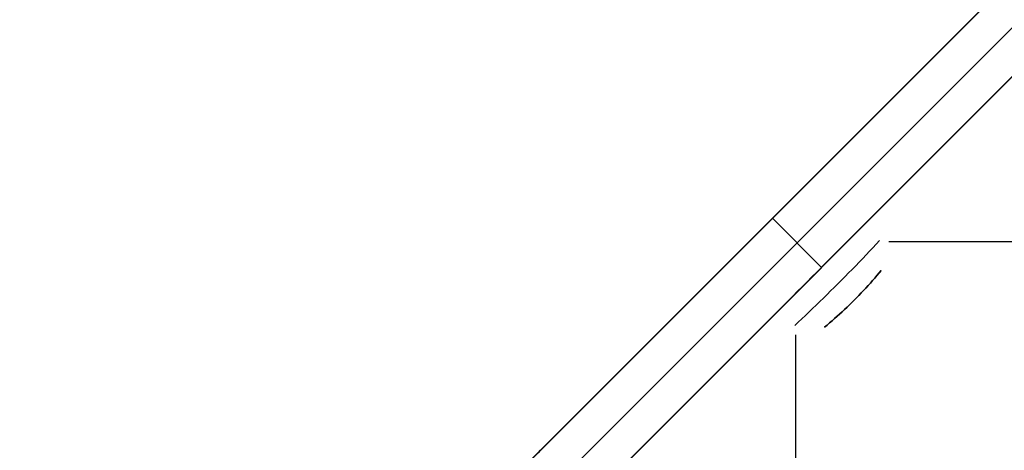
# Model space of a CAD drawing. Header units: millimetres. Extents: x -1030 to 192, y -442 to 180.
# Tile 106 of 256: x -1029 to -1008, y 158 to 167. Entities that reach past the tile are written whole.
import ezdxf

# ---------------------------------------------------------------- set-up
doc = ezdxf.new("R2010")
doc.units = ezdxf.units.MM
doc.header["$MEASUREMENT"] = 0
doc.layers.add('OVIDIO 120x60x72h', color=7, linetype='Continuous')

msp = doc.modelspace()

# ---------------------------------------------------------------- linework, layer by layer
at = {"layer": 'OVIDIO 120x60x72h'}
for points in [[(-996.9590536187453, 179.3695852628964), (-1029.485310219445, 146.8433286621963)], [(-1029.485310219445, 146.8433286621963), (-996.9590536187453, 179.3695852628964)], [(-996.4287263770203, 178.8392580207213), (-1028.95498297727, 146.3130014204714)], [(-1028.424652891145, 145.7826713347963), (-995.8983962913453, 178.3089279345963)], [(-995.8983962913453, 178.3089279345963), (-1028.424652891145, 145.7826713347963)], [(-1002.439134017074, 173.8895105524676), (-1024.005235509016, 152.3234090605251)], [(-1001.37847384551, 172.8288503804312), (-1022.944575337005, 151.2627488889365)], [(-1018.525157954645, 157.8034866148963), (-1007.919211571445, 168.4094329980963)], [(-1007.919211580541, 168.4094330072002), (-1018.525157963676, 157.8034866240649)], [(-1008.211873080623, 168.1167714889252), (-1018.232496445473, 158.0961481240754)], [(-1018.232496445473, 158.0961481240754), (-1008.211873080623, 168.1167714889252)], [(-1008.211873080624, 168.1167714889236), (-1018.232496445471, 158.0961481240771)], [(-1018.232496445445, 158.0961481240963), (-1008.211873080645, 168.1167714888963)], [(-1018.232496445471, 158.0961481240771), (-1008.211873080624, 168.1167714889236)], [(-1007.388889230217, 167.879110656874), (-1017.994835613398, 157.2731642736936)], [(-1017.464505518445, 156.7428341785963), (-1006.858559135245, 167.3487805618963)], [(-1006.858559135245, 167.3487805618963), (-1017.464505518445, 156.7428341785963)], [(-1012.16153232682, 162.0458073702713), (-1013.222184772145, 163.1064598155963)], [(-1012.161524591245, 162.0457996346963), (-1013.222181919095, 163.1064569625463)], [(-998.3105759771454, 162.6002967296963), (-1010.703560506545, 162.6002967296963)], [(-1012.716021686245, 148.1948510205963), (-1012.716021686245, 160.5878355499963)], [(-1018.232496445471, 158.096148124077), (-1018.283332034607, 158.0440855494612)], [(-1018.283332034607, 158.0440855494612), (-1018.232496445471, 158.096148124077)]]:
    msp.add_lwpolyline(points, dxfattribs=at)
at = {"layer": 'OVIDIO 120x60x72h', "extrusion": (-0.00484073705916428, 0.999988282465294, 4.687041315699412e-05)}
for points in [[(1010.135147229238, 752.7105165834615), (1009.901366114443, 752.7082530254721)], [(1009.901366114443, 752.7082530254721), (1010.135147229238, 752.7105165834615)]]:
    msp.add_lwpolyline(points, dxfattribs=at)
at = {"layer": 'OVIDIO 120x60x72h', "extrusion": (0.999765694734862, 0.009303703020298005, -0.01954473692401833)}
for points in [[(171.3805013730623, 735.5553056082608), (172.6701739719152, 732.8466630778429)], [(172.6701739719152, 732.8466630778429), (171.3805013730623, 735.5553056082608)]]:
    msp.add_lwpolyline(points, dxfattribs=at)
at = {"layer": 'OVIDIO 120x60x72h', "extrusion": (0.9997656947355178, 0.009303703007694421, -0.01954473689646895)}
msp.add_lwpolyline([(172.6701739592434, 732.846663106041), (171.3805043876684, 735.5552992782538)], dxfattribs=at)
at = {"layer": 'OVIDIO 120x60x72h', "extrusion": (0.2357022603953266, -0.2357022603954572, 0.9428090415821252)}
msp.add_lwpolyline([(-599.2252273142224, 1033.555163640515), (-599.2252273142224, 924.4773601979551)], dxfattribs=at)
at = {"layer": 'OVIDIO 120x60x72h', "extrusion": (0, 1, 0)}
for points in [[(998.3105759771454, 752.7161356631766), (1010.703560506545, 752.7161356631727)], [(1010.703560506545, 755.3994172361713), (998.3105759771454, 755.3994172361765)], [(1013.386842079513, 752.7161356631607), (1012.045201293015, 755.3994172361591)], [(1012.045201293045, 755.399417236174), (1013.386842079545, 752.7161356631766)], [(1013.386842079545, 752.7161356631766), (1012.045201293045, 755.399417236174)], [(1018.232496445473, 757.0783026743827), (1018.232496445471, 755.5783026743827)], [(1018.232496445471, 755.5783026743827), (1018.232496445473, 757.0783026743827)]]:
    msp.add_lwpolyline(points, dxfattribs=at)
at = {"layer": 'OVIDIO 120x60x72h', "extrusion": (1, 0, 0)}
for points in [[(163.2711171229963, 752.7161356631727), (161.9294763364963, 755.3994172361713)], [(161.9294763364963, 755.3994172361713), (163.2711171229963, 752.7161356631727)], [(163.2711171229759, 752.7161356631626), (161.9294763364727, 755.3994172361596)], [(163.1064598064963, 755.5783026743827), (163.1064598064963, 757.0783026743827)], [(163.1064598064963, 35.5783026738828), (163.1064598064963, 755.5783026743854)], [(162.0457996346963, 35.57830267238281), (162.0457996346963, 755.5783026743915)], [(160.5878355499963, 752.7161356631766), (148.1948510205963, 752.7161356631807)], [(148.1948510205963, 755.3994172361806), (160.5878355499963, 755.399417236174)]]:
    msp.add_lwpolyline(points, dxfattribs=at)
at = {"layer": 'OVIDIO 120x60x72h', "extrusion": (0.07164277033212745, -0.008942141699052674, 0.9973902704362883)}
msp.add_lwpolyline([(36.16799503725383, 1074.832381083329), (36.16799503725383, 1075.035783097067)], dxfattribs=at)
at = {"layer": 'OVIDIO 120x60x72h', "extrusion": (0.9861963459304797, 0.05097080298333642, -0.1575396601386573)}
msp.add_lwpolyline([(214.4646791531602, 585.2246818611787), (213.5295054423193, 588.0752019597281)], dxfattribs=at)
at = {"layer": 'OVIDIO 120x60x72h', "extrusion": (0.05716619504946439, 0.9718253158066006, 0.2286647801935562)}
for points in [[(1019.183162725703, 712.0179245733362), (1019.930572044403, 709.1125193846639)], [(1019.930572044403, 709.1125193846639), (1019.183162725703, 712.0179245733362)]]:
    msp.add_lwpolyline(points, dxfattribs=at)
at = {"layer": 'OVIDIO 120x60x72h', "extrusion": (0.1452360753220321, -0.04420125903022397, 0.988409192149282)}
for points in [[(-139.3578327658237, 1116.988099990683), (-139.3578327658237, 1117.166655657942)], [(-139.3578327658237, 1117.166655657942), (-139.3578327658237, 1116.988099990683)]]:
    msp.add_lwpolyline(points, dxfattribs=at)
at = {"layer": 'OVIDIO 120x60x72h', "extrusion": (0.2357022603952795, -0.2357022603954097, 0.942809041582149)}
msp.add_lwpolyline([(-600.173910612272, 924.4773601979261), (-600.173910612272, 1033.555163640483)], dxfattribs=at)
at = {"layer": 'OVIDIO 120x60x72h', "extrusion": (0.0509708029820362, 0.9861963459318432, 0.1575396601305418)}
msp.add_lwpolyline([(1019.568221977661, 725.8857853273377), (1018.633046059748, 728.7363121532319)], dxfattribs=at)
at = {"layer": 'OVIDIO 120x60x72h', "extrusion": (0.9999882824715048, -0.004840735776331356, -4.687038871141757e-05)}
for points in [[(155.6804160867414, 752.6686011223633), (155.914197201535, 752.6708646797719)], [(155.914197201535, 752.6708646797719), (155.6804160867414, 752.6686011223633)]]:
    msp.add_lwpolyline(points, dxfattribs=at)
at = {"layer": 'OVIDIO 120x60x72h', "extrusion": (0.009303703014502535, 0.9997656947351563, 0.01954473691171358)}
for points in [[(1013.548683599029, 752.3244876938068), (1014.838356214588, 749.6158451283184)], [(1014.838356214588, 749.6158451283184), (1013.548683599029, 752.3244876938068)]]:
    msp.add_lwpolyline(points, dxfattribs=at)
at = {"layer": 'OVIDIO 120x60x72h', "extrusion": (0.009303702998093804, 0.9997656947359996, 0.01954473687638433)}
msp.add_lwpolyline([(1014.549421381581, 750.2226822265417), (1013.548683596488, 752.3244876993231)], dxfattribs=at)
at = {"layer": 'OVIDIO 120x60x72h', "extrusion": (0.00894214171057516, -0.07164277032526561, 0.9973902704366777)}
msp.add_lwpolyline([(-985.0289324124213, 338.4797309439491), (-985.0289324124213, 338.683132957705)], dxfattribs=at)
at = {"layer": 'OVIDIO 120x60x72h', "extrusion": (0.04420130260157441, -0.1452362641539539, 0.9884091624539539)}
for points in [[(-921.4431304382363, 557.7765844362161), (-921.4431304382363, 557.9551401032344)], [(-921.4431304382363, 557.9551401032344), (-921.4431304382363, 557.7765844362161)]]:
    msp.add_lwpolyline(points, dxfattribs=at)
at = {"layer": 'OVIDIO 120x60x72h', "extrusion": (0.2357022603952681, -0.235702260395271, 0.9428090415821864)}
msp.add_lwpolyline([(-603.0199605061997, 924.4773601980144), (-603.0199605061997, 1033.55516364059)], dxfattribs=at)
at = {"layer": 'OVIDIO 120x60x72h', "extrusion": (0.2357022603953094, -0.2357022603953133, 0.9428090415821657)}
msp.add_lwpolyline([(-602.0712772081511, 1033.555163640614), (-602.0712772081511, 924.4773601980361)], dxfattribs=at)
at = {"layer": 'OVIDIO 120x60x72h'}
for points in [[(-1012.161527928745, 162.0458029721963, 752.4477214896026), (-1012.058297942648, 162.1490367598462, 752.4496067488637), (-1011.955077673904, 162.2522575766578, 752.45526159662), (-1011.851923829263, 162.3554081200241, 752.4646885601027), (-1011.74889311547, 162.458431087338, 752.4778901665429), (-1011.64604550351, 162.5612665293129, 752.4948665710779), (-1011.543454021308, 162.6638439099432, 752.5156084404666), (-1011.441194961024, 162.7660900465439, 752.5401040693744), (-1011.33934461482, 162.8679317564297, 752.568341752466), (-1011.23797587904, 162.9692988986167, 752.6003085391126), (-1011.137148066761, 163.0701334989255, 752.6359864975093), (-1011.036917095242, 163.1703806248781, 752.675356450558), (-1010.937338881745, 163.2699853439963, 752.7183992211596)], [(-1010.937338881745, 163.2699853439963, 752.7183992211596), (-1011.036917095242, 163.1703806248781, 752.675356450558), (-1011.137148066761, 163.0701334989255, 752.6359864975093), (-1011.23797587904, 162.9692988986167, 752.6003085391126), (-1011.33934461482, 162.8679317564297, 752.568341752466), (-1011.441194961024, 162.7660900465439, 752.5401040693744), (-1011.543454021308, 162.6638439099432, 752.5156084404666), (-1011.64604550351, 162.5612665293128, 752.4948665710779), (-1011.74889311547, 162.458431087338, 752.4778901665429), (-1011.851923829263, 162.3554081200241, 752.4646885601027), (-1011.955077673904, 162.2522575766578, 752.45526159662), (-1012.058297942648, 162.1490367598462, 752.4496067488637), (-1012.161527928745, 162.0458029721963, 752.4477214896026)], [(-1010.904870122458, 162.6254323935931, 754.0724426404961), (-1010.976933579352, 162.5485905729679, 754.0390444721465), (-1011.049737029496, 162.4714162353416, 754.0084826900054), (-1011.123232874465, 162.3939587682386, 753.980771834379), (-1011.197373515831, 162.3162675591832, 753.955926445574), (-1011.272111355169, 162.2383919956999, 753.9339610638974), (-1011.347398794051, 162.1603814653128, 753.9148902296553), (-1011.42318823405, 162.0822853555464, 753.8987284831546), (-1011.499432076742, 162.0041530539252, 753.8854903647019), (-1011.576081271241, 161.9260351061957, 753.8751883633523), (-1011.653088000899, 161.8479795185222, 753.8678258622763), (-1011.730403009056, 161.770035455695, 753.8634042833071), (-1011.807977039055, 161.6922520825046, 753.8619250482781)], [(-1013.385710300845, 160.8216139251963, 752.7183992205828), (-1013.286105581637, 160.9211921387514, 752.6753564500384), (-1013.185858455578, 161.0214231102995, 752.6359864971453), (-1013.08502385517, 161.1222509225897, 752.6003085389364), (-1012.983656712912, 161.2236196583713, 752.5683417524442), (-1012.881815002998, 161.3254700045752, 752.540104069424), (-1012.779568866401, 161.4277290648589, 752.5156084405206), (-1012.676991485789, 161.5303205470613, 752.4948665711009), (-1012.574156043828, 161.6331681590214, 752.4778901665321), (-1012.471133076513, 161.7361988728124, 752.4646885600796), (-1012.367982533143, 161.8393527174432, 752.4552615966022), (-1012.264761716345, 161.9425729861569, 752.4496067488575), (-1012.161527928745, 162.0458029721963, 752.4477214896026)], [(-1012.161527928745, 162.0458029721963, 752.4477214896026), (-1012.264761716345, 161.9425729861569, 752.4496067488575), (-1012.367982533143, 161.8393527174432, 752.4552615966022), (-1012.471133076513, 161.7361988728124, 752.4646885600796), (-1012.574156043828, 161.6331681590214, 752.4778901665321), (-1012.676991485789, 161.5303205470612, 752.4948665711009), (-1012.779568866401, 161.4277290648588, 752.5156084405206), (-1012.881815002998, 161.3254700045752, 752.540104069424), (-1012.983656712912, 161.2236196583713, 752.5683417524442), (-1013.08502385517, 161.1222509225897, 752.6003085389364), (-1013.185858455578, 161.0214231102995, 752.6359864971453), (-1013.286105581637, 160.9211921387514, 752.6753564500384), (-1013.385710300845, 160.8216139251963, 752.7183992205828)], [(-1010.872400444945, 161.9808612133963, 755.4265243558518), (-1010.917694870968, 161.9259342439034, 755.4024686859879), (-1010.963683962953, 161.8711634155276, 755.3805060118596), (-1011.010332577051, 161.8165773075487, 755.3606383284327), (-1011.057605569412, 161.7622044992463, 755.3428676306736), (-1011.105468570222, 161.7080744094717, 755.3271955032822), (-1011.153890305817, 161.654219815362, 755.3136218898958), (-1011.20284027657, 161.6006743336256, 755.3021463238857), (-1011.252287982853, 161.5474715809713, 755.2927683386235), (-1011.302202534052, 161.4946441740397, 755.2854863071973), (-1011.352551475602, 161.4422207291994, 755.2802939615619), (-1011.403301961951, 161.3902288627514, 755.2771838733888), (-1011.454421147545, 161.3386961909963, 755.2761486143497)], [(-1011.454421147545, 161.3386961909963, 755.2761486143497), (-1011.403301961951, 161.3902288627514, 755.2771838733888), (-1011.352551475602, 161.4422207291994, 755.2802939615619), (-1011.302202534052, 161.4946441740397, 755.2854863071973), (-1011.252287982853, 161.5474715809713, 755.2927683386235), (-1011.20284027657, 161.6006743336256, 755.3021463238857), (-1011.153890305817, 161.654219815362, 755.3136218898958), (-1011.105468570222, 161.7080744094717, 755.3271955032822), (-1011.057605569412, 161.7622044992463, 755.3428676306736), (-1011.010332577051, 161.8165773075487, 755.3606383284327), (-1010.963683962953, 161.8711634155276, 755.3805060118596), (-1010.917694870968, 161.9259342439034, 755.4024686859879), (-1010.872400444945, 161.9808612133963, 755.4265243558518)], [(-1012.741157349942, 160.7891451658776, 754.0724426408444), (-1012.66431552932, 160.8612086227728, 754.0390444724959), (-1012.5871411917, 160.9340120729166, 754.0084826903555), (-1012.509683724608, 161.0075079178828, 753.9807718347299), (-1012.431992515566, 161.0816485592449, 753.9559264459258), (-1012.354116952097, 161.1563863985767, 753.9339610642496), (-1012.276106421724, 161.2316738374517, 753.9148902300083), (-1012.198010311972, 161.3074632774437, 753.8987284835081), (-1012.119878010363, 161.3837071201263, 753.8854903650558), (-1012.04176006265, 161.46035631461, 753.8751883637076), (-1011.96370447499, 161.5373630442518, 753.8678258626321), (-1011.885760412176, 161.6146780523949, 753.8634042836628), (-1011.807977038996, 161.6922520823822, 753.8619250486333)], [(-1012.096586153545, 160.7566754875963, 755.4265243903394), (-1012.041663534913, 160.8019662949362, 755.4024705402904), (-1011.986896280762, 160.847952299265, 755.3805090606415), (-1011.932312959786, 160.8945983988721, 755.3606420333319), (-1011.877942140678, 160.9418694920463, 755.3428715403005), (-1011.823813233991, 160.9897312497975, 755.3271992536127), (-1011.769959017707, 161.0381524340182, 755.313625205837), (-1011.716413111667, 161.0871025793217, 755.3021490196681), (-1011.663209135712, 161.1365512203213, 755.2927703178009), (-1011.610379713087, 161.1864674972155, 755.2854875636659), (-1011.557953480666, 161.2368189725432, 755.2802945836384), (-1011.505958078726, 161.2875728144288, 755.2771840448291), (-1011.454421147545, 161.3386961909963, 755.2761486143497)], [(-1011.454421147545, 161.3386961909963, 755.2761486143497), (-1011.505958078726, 161.2875728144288, 755.2771840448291), (-1011.557953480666, 161.2368189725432, 755.2802945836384), (-1011.610379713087, 161.1864674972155, 755.2854875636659), (-1011.663209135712, 161.1365512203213, 755.2927703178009), (-1011.716413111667, 161.0871025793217, 755.3021490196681), (-1011.769959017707, 161.0381524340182, 755.313625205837), (-1011.823813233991, 160.9897312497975, 755.3271992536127), (-1011.877942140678, 160.9418694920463, 755.3428715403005), (-1011.932312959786, 160.8945983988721, 755.3606420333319), (-1011.986896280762, 160.847952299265, 755.3805090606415), (-1012.041663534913, 160.8019662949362, 755.4024705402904), (-1012.096586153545, 160.7566754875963, 755.4265243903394)]]:
    msp.add_polyline3d(points, dxfattribs=at)

doc.saveas('drawing.dxf')
